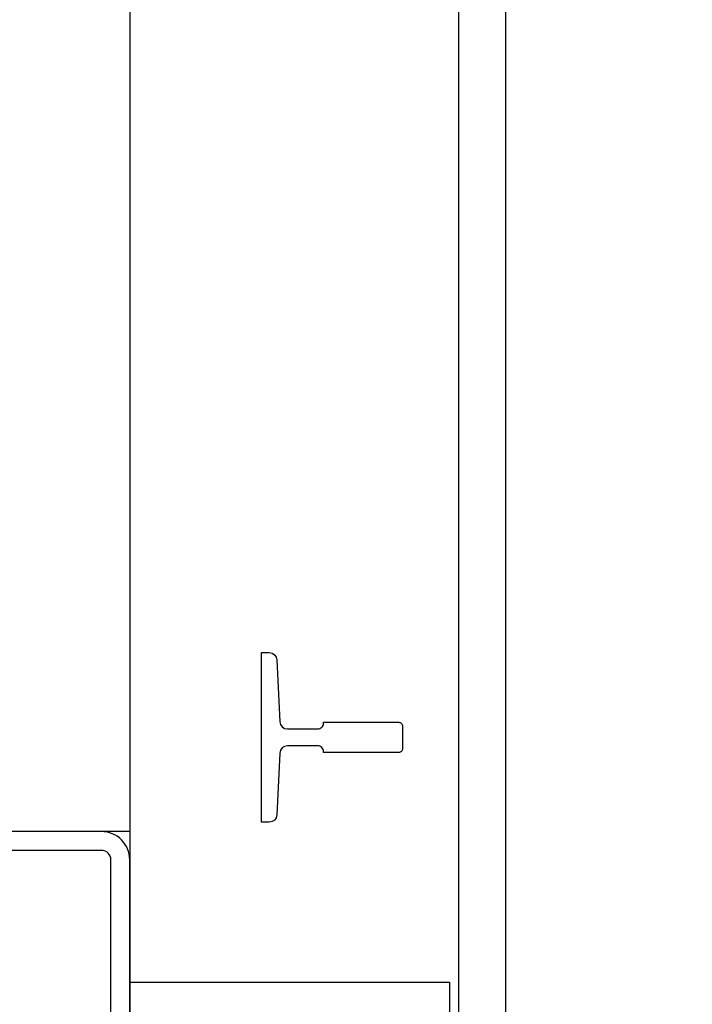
# Model space of a CAD drawing. Header units: millimetres. Extents: x -33628 to -373, y -3399 to 2697.
# Tile 50 of 99: x -23683 to -23647, y -3197 to -3144. Entities that reach past the tile are written whole.
import ezdxf

# ---------------------------------------------------------------- set-up
doc = ezdxf.new("R2010")
doc.units = ezdxf.units.MM
doc.header["$LTSCALE"] = 0.2
doc.header["$MEASUREMENT"] = 0
doc.linetypes.add('$1$ACAD_ISO10W100', pattern=[18, 12, -3, 0, -3])
doc.linetypes.add('$1$STRICHPUNKT2_S5', pattern=[0.55, 0.4, -0.05, 0.05, -0.05])
for name, color, linetype in [('$0$A-widok', 41, 'Continuous'), ('$0$A-winda', 12, 'Continuous'), ('$1$A-stal', 52, 'Continuous'), ('$1$OSIE KONSTRUKCJI', 6, '$1$STRICHPUNKT2_S5')]:
    doc.layers.add(name, color=color, linetype=linetype)

# ---------------------------------------------------------------- blocks, each defined once
blk = doc.blocks.new('$1$RK_200x200x10')
at = {"layer": '$1$A-stal'}
for points in [[(-8.5, -10), (8.5, -10, 0.414214), (10, -8.5), (10, 8.5, 0.414214), (8.5, 10), (-8.5, 10, 0.414214), (-10, 8.5), (-10, -8.5, 0.414214)], [(-8.5, -9), (8.5, -9, 0.414214), (9, -8.5), (9, 8.5, 0.414214), (8.5, 9), (-8.5, 9, 0.414214), (-9, 8.5), (-9, -8.5, 0.414214)]]:
    blk.add_lwpolyline(points, format="xyb", close=True, dxfattribs=at)
at = {"layer": '$1$OSIE KONSTRUKCJI', "color": 6, "linetype": '$1$ACAD_ISO10W100', "lineweight": -3, "ltscale": 0.3}
for p, q in [((0, -13.5), (0, 13.5)), ((13.5, 0), (-13.5, 0))]:
    blk.add_line(p, q, dxfattribs=at)
blk = doc.blocks.new('szyb-szkło_150-piętro2')
at = {"layer": '$0$A-widok', "transparency": 33554679}
for points in [[(350, -30), (200, -30), (200, -10), (350, -10)], [(30, -30), (30, -259), (350, -259), (350, -30)]]:
    blk.add_lwpolyline(points, close=True, dxfattribs=at)
at = {"layer": '$0$A-winda'}
blk.add_lwpolyline([(192, -30), (192, -47), (162, -47), (162, -30)], close=True, dxfattribs=at)
blk.add_lwpolyline([(205, -44.5), (204.4, -44.5, -0.414214), (204.2, -44.3), (204.2, -40.3), (204.25, -40.3, 0.414214), (204.55, -40), (204.55, -38.381, 0.399834), (204.17, -37.981), (200.88, -37.819, -0.399834), (200.5, -37.419), (200.5, -37), (205, -37), (209.5, -37), (209.5, -37.419, -0.399834), (209.12, -37.819), (205.83, -37.981, 0.399834), (205.45, -38.381), (205.45, -40, 0.414214), (205.75, -40.3), (205.8, -40.3), (205.8, -44.3, -0.414214), (205.6, -44.5)], format="xyb", close=True, dxfattribs=at)
for points in [[(55.5, -47.5), (55.5, -47.5), (325.5, -47.5), (325.5, -59)], [(60.5, -200), (60.5, -50), (320.5, -50), (320.5, -63)]]:
    blk.add_lwpolyline(points, dxfattribs=at)
at = {"layer": '$1$A-stal'}
blk.add_blockref('$1$RK_200x200x10', (190, -20), dxfattribs=at)

msp = doc.modelspace()

# ---------------------------------------------------------------- block references
at = {"rotation": 90}
msp.add_blockref('szyb-szkło_150-piętro2', (-23707.273, -3387.573), dxfattribs=at)

doc.saveas('drawing.dxf')
